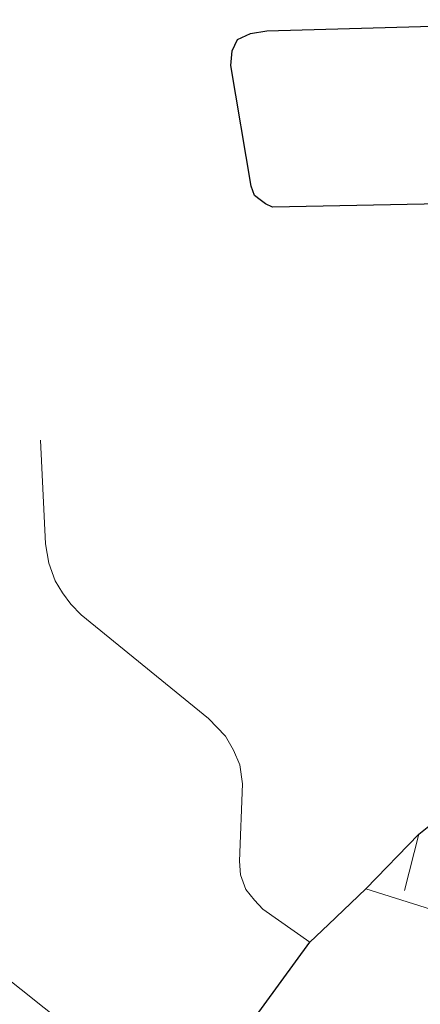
# Model space of a CAD drawing. Extents: x 13.99 to 21.38, y 7.75 to 14.55.
# Tile 47 of 77: x 19.66 to 19.84, y 9.38 to 9.83. Entities that reach past the tile are written whole.
import ezdxf

# ---------------------------------------------------------------- set-up
doc = ezdxf.new("R2010")
doc.units = 0
doc.header["$MEASUREMENT"] = 0
for name, color, linetype, lineweight in [('GM_X_City_Street', 1, 'Continuous', 0), ('GM_X_State_Route', 1, 'Continuous', 30), ('GM_X_Township_Road', 1, 'Continuous', 30)]:
    doc.layers.add(name, color=color, linetype=linetype, lineweight=lineweight)

msp = doc.modelspace()

# ---------------------------------------------------------------- linework, layer by layer
at = {"layer": 'GM_X_City_Street'}
for p, q in [((19.51639, 9.49425), (19.73188, 9.32339)), ((19.83513, 9.42901), (19.8418, 9.45517))]:
    msp.add_line(p, q, dxfattribs=at)
at = {"layer": 'GM_X_City_Street', "flags": 128}
for points in [[(19.79115, 9.40493), (19.76931, 9.42039), (19.76535, 9.42453), (19.76138, 9.42953), (19.75897, 9.43625), (19.75845, 9.44263), (19.75983, 9.47866), (19.75862, 9.48745), (19.75569, 9.49435), (19.7519, 9.5009), (19.74397, 9.509), (19.68484, 9.55727), (19.68001, 9.56227), (19.67605, 9.56761), (19.6726, 9.57313), (19.66967, 9.5814), (19.66812, 9.59037), (19.66588, 9.63864)], [(19.96796, 9.16443), (19.96717, 9.34895), (19.96741, 9.3594), (19.96845, 9.37274), (19.97368, 9.41812), (19.97713, 9.42061), (19.97379, 9.42797), (19.96613, 9.4434), (19.96277, 9.44711), (19.9572, 9.4499), (19.95093, 9.44874), (19.93004, 9.44201), (19.89524, 9.42298), (19.88187, 9.4161), (19.87779, 9.41404), (19.87442, 9.41277), (19.86985, 9.41314), (19.81713, 9.42981)]]:
    msp.add_lwpolyline(points, dxfattribs=at)
at = {"layer": 'GM_X_State_Route', "flags": 128}
for points in [[(19.79981, 9.41322), (19.81713, 9.42981), (19.8418, 9.45517), (19.87371, 9.48073), (19.92218, 9.52056), (19.93676, 9.53456), (19.95354, 9.55331), (19.96882, 9.57538), (19.98303, 9.59958), (19.99392, 9.62422), (20.01073, 9.67522), (20.01175, 9.67907)], [(19.76326, 9.36656), (19.79115, 9.40493), (19.79981, 9.41322)]]:
    msp.add_lwpolyline(points, dxfattribs=at)
at = {"layer": 'GM_X_Township_Road', "flags": 128}
for points in [[(19.75756, 9.82511), (19.76348, 9.82801), (19.77117, 9.82924), (19.95271, 9.83437), (19.95751, 9.8337), (19.9603, 9.83292), (19.96331, 9.83024), (19.96543, 9.827), (19.96688, 9.82321), (19.96733, 9.81942), (19.9613, 9.79398)], [(20.04231, 9.79465), (19.9613, 9.79398), (19.95037, 9.75827), (19.94747, 9.7547), (19.94378, 9.75214), (19.9401, 9.75057), (19.93497, 9.75002), (19.93051, 9.75013), (19.77385, 9.74712), (19.77051, 9.74868), (19.76805, 9.75057), (19.76548, 9.75258), (19.76381, 9.75682), (19.75433, 9.81306), (19.755, 9.81986), (19.75756, 9.82511)]]:
    msp.add_lwpolyline(points, dxfattribs=at)

doc.saveas('drawing.dxf')
